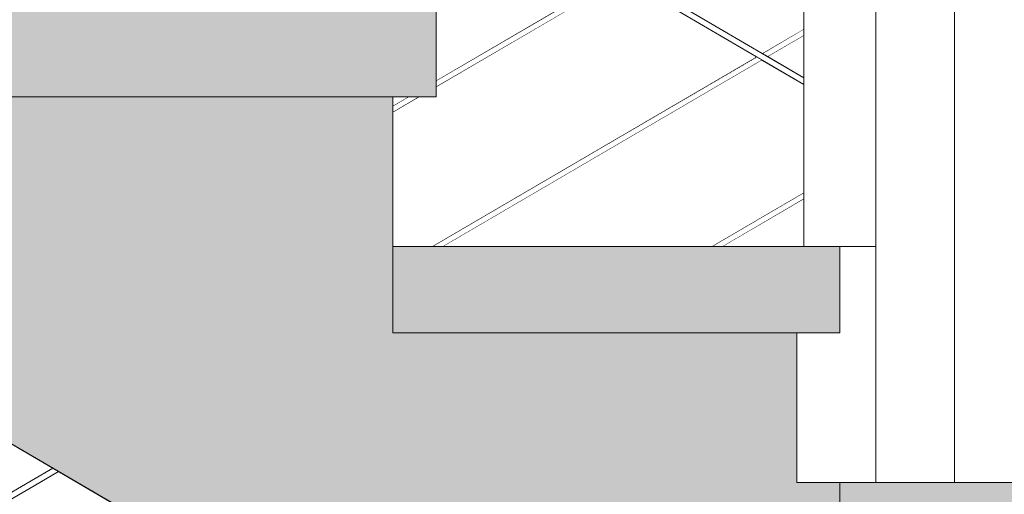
# Model space of a CAD drawing. Header units: millimetres. Extents: x -126680 to -83680, y 18016 to 39016.
# Tile 91 of 121: x -108038 to -107355, y 29304 to 29633. Entities that reach past the tile are written whole.
import ezdxf

# ---------------------------------------------------------------- set-up
doc = ezdxf.new("R2010")
doc.units = ezdxf.units.MM
doc.header["$MEASUREMENT"] = 0
doc.linetypes.add('Wipeout_Contour', pattern=[1000, 0, -1000])
doc.layers.add('Nowe_Konstrukcja - Schody', color=7, linetype='Continuous')
doc.layers.add('Nowe_Konstrukcja - Ściany zew', color=7, linetype='Continuous')
for name, color, linetype, lineweight, true_color in [('Nowe_Konstrukcja - Schody_Nr_pióra__101', 250, 'Continuous', 13, 0x333333), ('Nowe_Konstrukcja - Schody_Nr_pióra__116', 7, 'Continuous', 13, 0xcccccc), ('Nowe_Konstrukcja - Stropy_Nr_pióra__23', 7, 'Continuous', 13, 0x858585)]:
    doc.layers.add(name, color=color, linetype=linetype, lineweight=lineweight, true_color=true_color)
for name, color, linetype, lineweight in [('Nowe_Konstrukcja - Schody_Nr_pióra__3', 7, 'Continuous', 13), ('Nowe_Konstrukcja - Stropy_Nr_pióra__21', 7, 'Continuous', 20), ('Nowe_Konstrukcja - Ściany zew_Nr_pióra__3', 7, 'Continuous', 13)]:
    doc.layers.add(name, color=color, linetype=linetype, lineweight=lineweight)

msp = doc.modelspace()

# ---------------------------------------------------------------- hatches: boundary and pattern name
at = {"layer": 'Nowe_Konstrukcja - Stropy_Nr_pióra__23', "linetype": 'Continuous', "lineweight": 0, "true_color": 0xe0e0e0}
msp.add_hatch(color=254, dxfattribs=at).paths.add_polyline_path([(-105849.51, 29312.28), (-107468.98, 29312.28), (-107468.98, 29292.28), (-105849.51, 29292.28)])

# ---------------------------------------------------------------- linework, layer by layer
at = {"layer": 'Nowe_Konstrukcja - Schody_Nr_pióra__101', "color": 250, "linetype": 'Continuous', "lineweight": 13, "true_color": 0x333333}
msp.add_line((-107443.98, 29312.28), (-107443.98, 29475.92), dxfattribs=at)
at = {"layer": 'Nowe_Konstrukcja - Schody_Nr_pióra__3', "color": 7, "linetype": 'Continuous', "lineweight": 13}
for p, q in [((-107498.98, 29312.28), (-107498.98, 29415.92)), ((-107498.98, 29415.92), (-107468.98, 29415.92)), ((-107498.98, 29312.28), (-107468.98, 29312.28)), ((-107468.98, 29311.28), (-107468.98, 29312.28))]:
    msp.add_line(p, q, dxfattribs=at)
at = {"layer": 'Nowe_Konstrukcja - Stropy_Nr_pióra__21', "color": 7, "linetype": 'Continuous', "lineweight": 20}
msp.add_line((-107468.98, 29292.28), (-107468.98, 29312.28), dxfattribs=at)
at = {"layer": 'Nowe_Konstrukcja - Ściany zew_Nr_pióra__3', "color": 7, "linetype": 'Continuous', "lineweight": 13}
for p, q in [((-107389.51, 32312.28), (-107389.51, 29312.28)), ((-107498.98, 29312.28), (-105849.51, 29312.28))]:
    msp.add_line(p, q, dxfattribs=at)

# ---------------------------------------------------------------- wipeouts: each hides what was drawn before it
at = {"color": 254, "linetype": 'Wipeout_Contour', "lineweight": 0, "ltscale": 447027.882891}
msp.add_wipeout([(-107767.34, 29579.55), (-107778.98, 29572.75), (-107778.98, 29571.11), (-107764.54, 29579.55)], dxfattribs=at).dxf.layer = 'Nowe_Konstrukcja - Schody'
at = {"color": 254, "linetype": 'Wipeout_Contour', "lineweight": 0, "ltscale": 445985.675071}
msp.add_wipeout([(-107556.81, 29475.92), (-107554.01, 29475.92), (-107493.98, 29511.01), (-107493.98, 29512.64)], dxfattribs=at).dxf.layer = 'Nowe_Konstrukcja - Schody'
at = {"color": 254, "linetype": 'Wipeout_Contour', "lineweight": 0, "ltscale": 335126.936326}
msp.add_wipeout([(-107749.69, 29476.53), (-107750.74, 29475.92), (-107749.34, 29475.92)], dxfattribs=at).dxf.layer = 'Nowe_Konstrukcja - Schody'
at = {"color": 254, "linetype": 'Wipeout_Contour', "lineweight": 0, "ltscale": 448197.085255}
msp.add_wipeout([(-108309.69, 29149.26), (-108308.98, 29148.04), (-108028.98, 29311.68), (-108029.69, 29312.9)], dxfattribs=at).dxf.layer = 'Nowe_Konstrukcja - Schody'

# ---------------------------------------------------------------- next in the draw order: wipeouts: each hides what was drawn before it
at = {"color": 254, "linetype": 'Wipeout_Contour', "lineweight": 0, "ltscale": 447021.632464}
msp.add_wipeout([(-107764.54, 29579.55), (-107778.98, 29571.11), (-107778.98, 29569.48), (-107761.74, 29579.55)], dxfattribs=at).dxf.layer = 'Nowe_Konstrukcja - Schody'
at = {"color": 254, "linetype": 'Wipeout_Contour', "lineweight": 0, "ltscale": 445979.402907}
msp.add_wipeout([(-107554.01, 29475.92), (-107551.21, 29475.92), (-107493.98, 29509.37), (-107493.98, 29511.01)], dxfattribs=at).dxf.layer = 'Nowe_Konstrukcja - Schody'
at = {"color": 254, "linetype": 'Wipeout_Contour', "lineweight": 0, "ltscale": 446838.812803}
msp.add_wipeout([(-107749.99, 29477.04), (-107751.9, 29475.92), (-107750.74, 29475.92), (-107749.69, 29476.53)], dxfattribs=at).dxf.layer = 'Nowe_Konstrukcja - Schody'
at = {"color": 254, "linetype": 'Wipeout_Contour', "lineweight": 0, "ltscale": 448193.055745}
msp.add_wipeout([(-108308.98, 29148.04), (-108308.27, 29146.82), (-108028.27, 29310.46), (-108028.98, 29311.68)], dxfattribs=at).dxf.layer = 'Nowe_Konstrukcja - Schody'

# ---------------------------------------------------------------- next in the draw order: wipeouts: each hides what was drawn before it
at = {"color": 254, "linetype": 'Wipeout_Contour', "lineweight": 0, "ltscale": 447017.266783}
msp.add_wipeout([(-107778.98, 29568.8), (-107760.58, 29579.55), (-107761.74, 29579.55), (-107778.98, 29569.48)], dxfattribs=at).dxf.layer = 'Nowe_Konstrukcja - Schody'
at = {"color": 254, "linetype": 'Wipeout_Contour', "lineweight": 0, "ltscale": 445974.948358}
msp.add_wipeout([(-107551.21, 29475.92), (-107550.05, 29475.92), (-107493.98, 29508.69), (-107493.98, 29509.37)], dxfattribs=at).dxf.layer = 'Nowe_Konstrukcja - Schody'
at = {"color": 254, "linetype": 'Wipeout_Contour', "lineweight": 0, "ltscale": 448190.206463}
msp.add_wipeout([(-108308.27, 29146.82), (-108307.97, 29146.31), (-108027.97, 29309.95), (-108028.27, 29310.46)], dxfattribs=at).dxf.layer = 'Nowe_Konstrukcja - Schody'

# ---------------------------------------------------------------- next in the draw order: wipeouts: each hides what was drawn before it
at = {"color": 254, "linetype": 'Wipeout_Contour', "lineweight": 0, "ltscale": 447032.384252}
msp.add_wipeout([(-107768.51, 29579.55), (-107778.98, 29573.43), (-107778.98, 29572.75), (-107767.34, 29579.55)], dxfattribs=at).dxf.layer = 'Nowe_Konstrukcja - Schody'
at = {"color": 254, "linetype": 'Wipeout_Contour', "lineweight": 0, "ltscale": 445990.092606}
msp.add_wipeout([(-107557.98, 29475.92), (-107556.81, 29475.92), (-107493.98, 29512.64), (-107493.98, 29513.32)], dxfattribs=at).dxf.layer = 'Nowe_Konstrukcja - Schody'
at = {"color": 254, "linetype": 'Wipeout_Contour', "lineweight": 0, "ltscale": 448199.93456}
msp.add_wipeout([(-108309.99, 29149.77), (-108309.69, 29149.26), (-108029.69, 29312.9), (-108029.99, 29313.4)], dxfattribs=at).dxf.layer = 'Nowe_Konstrukcja - Schody'

# ---------------------------------------------------------------- next in the draw order: linework, layer by layer
at = {"layer": 'Nowe_Konstrukcja - Schody_Nr_pióra__101', "color": 250, "linetype": 'Continuous', "lineweight": 13, "true_color": 0x333333}
for p, q in [((-107778.98, 29568.8), (-107760.58, 29579.55)), ((-107778.98, 29573.43), (-107768.51, 29579.55))]:
    msp.add_line(p, q, dxfattribs=at)

# ---------------------------------------------------------------- next in the draw order: wipeouts: each hides what was drawn before it
at = {"color": 254, "linetype": 'Wipeout_Contour', "lineweight": 0, "ltscale": 558177.843421}
msp.add_wipeout([(-107749.69, 29476.53), (-107749.34, 29475.92), (-107747.94, 29475.92), (-107524.89, 29606.28), (-107526.29, 29607.09)], dxfattribs=at).dxf.layer = 'Nowe_Konstrukcja - Schody'
at = {"color": 254, "linetype": 'Wipeout_Contour', "lineweight": 0, "ltscale": 447716.405877}
msp.add_wipeout([(-108029.69, 29312.9), (-108028.98, 29311.68), (-108012.99, 29321.02), (-108014.39, 29321.84)], dxfattribs=at).dxf.layer = 'Nowe_Konstrukcja - Schody'

# ---------------------------------------------------------------- next in the draw order: wipeouts: each hides what was drawn before it
at = {"color": 254, "linetype": 'Wipeout_Contour', "lineweight": 0, "ltscale": 446051.140451}
msp.add_wipeout([(-107522.33, 29609.41), (-107520.92, 29608.59), (-107493.98, 29624.34), (-107493.98, 29625.98)], dxfattribs=at).dxf.layer = 'Nowe_Konstrukcja - Schody'
at = {"color": 254, "linetype": 'Wipeout_Contour', "lineweight": 0, "ltscale": 447711.256159}
msp.add_wipeout([(-108028.98, 29311.68), (-108028.27, 29310.46), (-108011.58, 29320.2), (-108012.99, 29321.02)], dxfattribs=at).dxf.layer = 'Nowe_Konstrukcja - Schody'

# ---------------------------------------------------------------- next in the draw order: wipeouts: each hides what was drawn before it
at = {"color": 254, "linetype": 'Wipeout_Contour', "lineweight": 0, "ltscale": 446047.134803}
msp.add_wipeout([(-107520.92, 29608.59), (-107519.52, 29607.77), (-107493.98, 29622.7), (-107493.98, 29624.34)], dxfattribs=at).dxf.layer = 'Nowe_Konstrukcja - Schody'
at = {"color": 254, "linetype": 'Wipeout_Contour', "lineweight": 0, "ltscale": 447707.630468}
msp.add_wipeout([(-108028.27, 29310.46), (-108027.97, 29309.95), (-108011, 29319.87), (-108011.58, 29320.2)], dxfattribs=at).dxf.layer = 'Nowe_Konstrukcja - Schody'

# ---------------------------------------------------------------- next in the draw order: wipeouts: each hides what was drawn before it
at = {"color": 254, "linetype": 'Wipeout_Contour', "lineweight": 0, "ltscale": 446462.439752}
msp.add_wipeout([(-107524.89, 29606.28), (-107747.94, 29475.92), (-107745.14, 29475.92), (-107523.49, 29605.46)], dxfattribs=at).dxf.layer = 'Nowe_Konstrukcja - Schody'
at = {"color": 254, "linetype": 'Wipeout_Contour', "lineweight": 0, "ltscale": 447720.064561}
msp.add_wipeout([(-108029.99, 29313.4), (-108029.69, 29312.9), (-108014.39, 29321.84), (-108014.97, 29322.18)], dxfattribs=at).dxf.layer = 'Nowe_Konstrukcja - Schody'

# ---------------------------------------------------------------- next in the draw order: linework, layer by layer
at = {"layer": 'Nowe_Konstrukcja - Schody_Nr_pióra__101', "color": 250, "linetype": 'Continuous', "lineweight": 13, "true_color": 0x333333}
for p, q in [((-108029.99, 29313.4), (-108014.97, 29322.18)), ((-108027.97, 29309.95), (-108011, 29319.87)), ((-108309.99, 29149.77), (-108029.99, 29313.4)), ((-108307.97, 29146.31), (-108027.97, 29309.95))]:
    msp.add_line(p, q, dxfattribs=at)
at = {"layer": 'Nowe_Konstrukcja - Schody_Nr_pióra__3', "color": 7, "linetype": 'Continuous', "lineweight": 13}
msp.add_line((-107932.92, 29274.24), (-108058.98, 29347.9), dxfattribs=at)

# ---------------------------------------------------------------- next in the draw order: wipeouts: each hides what was drawn before it
at = {"color": 254, "linetype": 'Wipeout_Contour', "lineweight": 0, "ltscale": 446456.395649}
msp.add_wipeout([(-107523.49, 29605.46), (-107745.14, 29475.92), (-107743.97, 29475.92), (-107522.91, 29605.12)], dxfattribs=at).dxf.layer = 'Nowe_Konstrukcja - Schody'

# ---------------------------------------------------------------- next in the draw order: wipeouts: each hides what was drawn before it
at = {"color": 254, "linetype": 'Wipeout_Contour', "lineweight": 0, "ltscale": 446044.280086}
msp.add_wipeout([(-107519.52, 29607.77), (-107518.94, 29607.43), (-107493.98, 29622.02), (-107493.98, 29622.7)], dxfattribs=at).dxf.layer = 'Nowe_Konstrukcja - Schody'
at = {"color": 254, "linetype": 'Wipeout_Contour', "lineweight": 0, "ltscale": 446474.622598}
msp.add_wipeout([(-107749.99, 29477.04), (-107749.69, 29476.53), (-107526.29, 29607.09), (-107526.87, 29607.43)], dxfattribs=at).dxf.layer = 'Nowe_Konstrukcja - Schody'

# ---------------------------------------------------------------- next in the draw order: linework, layer by layer
at = {"layer": 'Nowe_Konstrukcja - Schody_Nr_pióra__101', "color": 250, "linetype": 'Continuous', "lineweight": 13, "true_color": 0x333333}
for p, q in [((-107557.98, 29475.92), (-107493.98, 29513.32)), ((-107550.05, 29475.92), (-107493.98, 29508.69)), ((-107751.9, 29475.92), (-107749.99, 29477.04))]:
    msp.add_line(p, q, dxfattribs=at)

# ---------------------------------------------------------------- next in the draw order: wipeouts: each hides what was drawn before it
at = {"color": 254, "linetype": 'Wipeout_Contour', "lineweight": 0, "ltscale": 446053.953179}
msp.add_wipeout([(-107522.91, 29609.75), (-107522.33, 29609.41), (-107493.98, 29625.98), (-107493.98, 29626.66)], dxfattribs=at).dxf.layer = 'Nowe_Konstrukcja - Schody'
at = {"color": 254, "linetype": 'Wipeout_Contour', "lineweight": 0, "ltscale": 335211.33902}
msp.add_wipeout([(-107748.27, 29587.43), (-107748.98, 29588.65), (-107748.98, 29587.01)], dxfattribs=at).dxf.layer = 'Nowe_Konstrukcja - Schody'

# ---------------------------------------------------------------- next in the draw order: linework, layer by layer
at = {"layer": 'Nowe_Konstrukcja - Schody_Nr_pióra__101', "color": 250, "linetype": 'Continuous', "lineweight": 13, "true_color": 0x333333}
for p, q in [((-107522.91, 29609.75), (-107493.98, 29626.66)), ((-107518.94, 29607.43), (-107493.98, 29622.02))]:
    msp.add_line(p, q, dxfattribs=at)

# ---------------------------------------------------------------- next in the draw order: wipeouts: each hides what was drawn before it
at = {"color": 254, "linetype": 'Wipeout_Contour', "lineweight": 0, "ltscale": 446947.378821}
msp.add_wipeout([(-107748.27, 29587.43), (-107748.98, 29587.01), (-107748.98, 29586.33), (-107747.97, 29586.92)], dxfattribs=at).dxf.layer = 'Nowe_Konstrukcja - Schody'

# ---------------------------------------------------------------- next in the draw order: wipeouts: each hides what was drawn before it
at = {"color": 254, "linetype": 'Wipeout_Contour', "lineweight": 0, "ltscale": 446747.368672}
msp.add_wipeout([(-107623.25, 29663.76), (-107748.98, 29590.28), (-107748.98, 29588.65), (-107621.85, 29662.94)], dxfattribs=at).dxf.layer = 'Nowe_Konstrukcja - Schody'

# ---------------------------------------------------------------- next in the draw order: wipeouts: each hides what was drawn before it
at = {"color": 254, "linetype": 'Wipeout_Contour', "lineweight": 0, "ltscale": 446742.790182}
msp.add_wipeout([(-107748.98, 29588.65), (-107748.27, 29587.43), (-107620.45, 29662.12), (-107621.85, 29662.94)], dxfattribs=at).dxf.layer = 'Nowe_Konstrukcja - Schody'

# ---------------------------------------------------------------- next in the draw order: wipeouts: each hides what was drawn before it
at = {"color": 254, "linetype": 'Wipeout_Contour', "lineweight": 0, "ltscale": 446739.143612}
msp.add_wipeout([(-107620.45, 29662.12), (-107748.27, 29587.43), (-107747.97, 29586.92), (-107619.87, 29661.78)], dxfattribs=at).dxf.layer = 'Nowe_Konstrukcja - Schody'

# ---------------------------------------------------------------- next in the draw order: wipeouts: each hides what was drawn before it
at = {"color": 254, "linetype": 'Wipeout_Contour', "lineweight": 0, "ltscale": 446750.205008}
msp.add_wipeout([(-107748.98, 29590.96), (-107748.98, 29590.28), (-107623.25, 29663.76), (-107623.83, 29664.1)], dxfattribs=at).dxf.layer = 'Nowe_Konstrukcja - Schody'

# ---------------------------------------------------------------- next in the draw order: linework, layer by layer
at = {"layer": 'Nowe_Konstrukcja - Schody_Nr_pióra__101', "color": 250, "linetype": 'Continuous', "lineweight": 13, "true_color": 0x333333}
for p, q in [((-107748.98, 29590.96), (-107623.83, 29664.1)), ((-107747.97, 29586.92), (-107619.87, 29661.78)), ((-107749.99, 29477.04), (-107526.87, 29607.43)), ((-107743.97, 29475.92), (-107522.91, 29605.12)), ((-107748.98, 29586.33), (-107747.97, 29586.92))]:
    msp.add_line(p, q, dxfattribs=at)

# ---------------------------------------------------------------- next in the draw order: wipeouts: each hides what was drawn before it
at = {"color": 254, "linetype": 'Wipeout_Contour', "lineweight": 0, "ltscale": 558718.411216}
msp.add_wipeout([(-107851.84, 29639.55), (-107748.98, 29639.55), (-107748.98, 29590.96), (-107623.83, 29664.1), (-107716.83, 29718.45)], dxfattribs=at).dxf.layer = 'Nowe_Konstrukcja - Ściany zew'

# ---------------------------------------------------------------- next in the draw order: wipeouts: each hides what was drawn before it
at = {"color": 254, "linetype": 'Wipeout_Contour', "lineweight": 0, "ltscale": 893587.64065}
msp.add_wipeout([(-107778.98, 29568.8), (-107778.98, 29475.92), (-107751.9, 29475.92), (-107526.87, 29607.43), (-107619.87, 29661.78), (-107748.98, 29586.33), (-107748.98, 29579.55), (-107760.58, 29579.55)], dxfattribs=at).dxf.layer = 'Nowe_Konstrukcja - Ściany zew'

# ---------------------------------------------------------------- next in the draw order: wipeouts: each hides what was drawn before it
at = {"color": 254, "linetype": 'Wipeout_Contour', "lineweight": 0, "ltscale": 557734.074957}
msp.add_wipeout([(-107615.91, 29664.1), (-107522.91, 29609.75), (-107493.98, 29626.66), (-107493.98, 29701.55), (-107522.91, 29718.45)], dxfattribs=at).dxf.layer = 'Nowe_Konstrukcja - Ściany zew'
at = {"color": 254, "linetype": 'Wipeout_Contour', "lineweight": 0, "ltscale": 557715.785384}
msp.add_wipeout([(-107522.91, 29605.12), (-107743.97, 29475.92), (-107557.98, 29475.92), (-107493.98, 29513.32), (-107493.98, 29588.21)], dxfattribs=at).dxf.layer = 'Nowe_Konstrukcja - Ściany zew'
at = {"color": 254, "linetype": 'Wipeout_Contour', "lineweight": 0, "ltscale": 335280.825609}
msp.add_wipeout([(-107778.98, 29573.43), (-107768.51, 29579.55), (-107778.98, 29579.55)], dxfattribs=at).dxf.layer = 'Nowe_Konstrukcja - Ściany zew'

# ---------------------------------------------------------------- next in the draw order: linework, layer by layer
at = {"layer": 'Nowe_Konstrukcja - Schody_Nr_pióra__3', "color": 7, "linetype": 'Continuous', "lineweight": 13}
for p, q in [((-107778.98, 29475.92), (-107778.98, 29579.55)), ((-107778.98, 29579.55), (-107748.98, 29579.55))]:
    msp.add_line(p, q, dxfattribs=at)

# ---------------------------------------------------------------- next in the draw order: wipeouts: each hides what was drawn before it
at = {"color": 254, "linetype": 'Wipeout_Contour', "lineweight": 0, "ltscale": 334515.214058}
msp.add_wipeout([(-107518.94, 29607.43), (-107493.98, 29592.85), (-107493.98, 29622.02)], dxfattribs=at).dxf.layer = 'Nowe_Konstrukcja - Ściany zew'
at = {"color": 254, "linetype": 'Wipeout_Contour', "lineweight": 0, "ltscale": 334449.205271}
msp.add_wipeout([(-107493.98, 29508.69), (-107550.05, 29475.92), (-107493.98, 29475.92)], dxfattribs=at).dxf.layer = 'Nowe_Konstrukcja - Ściany zew'

# ---------------------------------------------------------------- next in the draw order: wipeouts: each hides what was drawn before it
at = {"color": 254, "linetype": 'Wipeout_Contour', "lineweight": 0, "ltscale": 557672.362902}
msp.add_wipeout([(-107493.98, 30375.92), (-107493.98, 29475.92), (-107468.98, 29475.92), (-107443.98, 29475.92), (-107443.98, 30375.92)], dxfattribs=at).dxf.layer = 'Nowe_Konstrukcja - Schody'

# ---------------------------------------------------------------- next in the draw order: hatches: boundary and pattern name
at = {"layer": 'Nowe_Konstrukcja - Schody_Nr_pióra__116', "linetype": 'Continuous', "lineweight": 13, "true_color": 0xcccccc}
msp.add_hatch(color=254, dxfattribs=at).paths.add_polyline_path([(-107778.98, 29415.92), (-107468.98, 29415.92), (-107468.98, 29475.92), (-107778.98, 29475.92)])

# ---------------------------------------------------------------- next in the draw order: linework, layer by layer
at = {"layer": 'Nowe_Konstrukcja - Schody_Nr_pióra__101', "color": 250, "linetype": 'Continuous', "lineweight": 13, "true_color": 0x333333}
for p, q in [((-107443.98, 29475.92), (-107443.98, 30375.92)), ((-107468.98, 29475.92), (-107443.98, 29475.92))]:
    msp.add_line(p, q, dxfattribs=at)
at = {"layer": 'Nowe_Konstrukcja - Schody_Nr_pióra__3', "color": 7, "linetype": 'Continuous', "lineweight": 13}
for p in [(-107778.98, 29475.92), (-107468.98, 29415.92)]:
    msp.add_line(p, (-107468.98, 29475.92), dxfattribs=at)

# ---------------------------------------------------------------- next in the draw order: wipeouts: each hides what was drawn before it
at = {"color": 254, "linetype": 'Wipeout_Contour', "lineweight": 0, "ltscale": 446540.29485}
msp.add_wipeout([(-107749.99, 29737.83), (-107493.98, 29588.21), (-107493.98, 29588.89), (-107749.69, 29738.33)], dxfattribs=at).dxf.layer = 'Nowe_Konstrukcja - Schody'

# ---------------------------------------------------------------- next in the draw order: wipeouts: each hides what was drawn before it
at = {"color": 254, "linetype": 'Wipeout_Contour', "lineweight": 0, "ltscale": 446540.541797}
msp.add_wipeout([(-107748.98, 29739.56), (-107493.98, 29590.53), (-107493.98, 29592.17), (-107748.27, 29740.78)], dxfattribs=at).dxf.layer = 'Nowe_Konstrukcja - Schody'

# ---------------------------------------------------------------- next in the draw order: wipeouts: each hides what was drawn before it
at = {"color": 254, "linetype": 'Wipeout_Contour', "lineweight": 0, "ltscale": 446540.641269}
msp.add_wipeout([(-107748.27, 29740.78), (-107493.98, 29592.17), (-107493.98, 29592.85), (-107747.97, 29741.28)], dxfattribs=at).dxf.layer = 'Nowe_Konstrukcja - Schody'

# ---------------------------------------------------------------- next in the draw order: hatches: boundary and pattern name
at = {"layer": 'Nowe_Konstrukcja - Schody_Nr_pióra__116', "linetype": 'Continuous', "lineweight": 13, "true_color": 0xcccccc}
msp.add_hatch(color=254, dxfattribs=at).paths.add_polyline_path([(-108058.98, 29579.55), (-107748.98, 29579.55), (-107748.98, 29639.55), (-108058.98, 29639.55)])
at = {"layer": 'Nowe_Konstrukcja - Stropy_Nr_pióra__23', "linetype": 'Continuous', "lineweight": 13, "true_color": 0x858585}
h = msp.add_hatch(dxfattribs=at)
h.set_pattern_fill('Beton_zbrojony_0002', color=252, style=0, pattern_type=2)
h.set_pattern_definition([(45, (0, 0), (-91.92388, 91.92388), []), (45, (-45.96, 45.96), (-91.92388, 91.92388), [97.5, -32.5])])
h.paths.add_polyline_path([(-112149.51, 31052.28), (-112149.51, 30751.94), (-111909.51, 30751.94), (-111909.51, 30852.28), (-111868.98, 30852.28), (-110633.14, 30852.28), (-108038.51, 29335.94), (-107484.69, 29012.28), (-107468.98, 29012.28), (-107468.98, 28992.28), (-105849.51, 28992.28), (-105849.51, 28792.28), (-105609.51, 28792.28), (-105609.51, 28992.28), (-100413.86, 28992.28), (-95969.5, 28992.28), (-95969.5, 28792.46), (-95969.5, 28792.28), (-95829.51, 28792.28), (-95768.42, 28792.28), (-95709.51, 28792.28), (-95709.51, 29192.28), (-95709.51, 30212.28), (-95969.5, 30212.28), (-95969.5, 29192.28), (-100413.86, 29192.28), (-105729.51, 29192.28), (-107468.98, 29192.28), (-107468.98, 29312.28), (-107498.98, 29312.28), (-107498.98, 29415.92), (-107778.98, 29415.92), (-107778.98, 29475.92), (-107778.98, 29579.55), (-108058.98, 29579.55), (-108058.98, 29639.55), (-108058.98, 29743.19), (-108338.98, 29743.19), (-108338.98, 29906.83), (-108618.98, 29906.83), (-108618.98, 29966.83), (-108618.98, 30070.46), (-108723.67, 30070.46), (-108898.98, 30070.46), (-108898.98, 30130.46), (-108898.98, 30234.1), (-109178.98, 30234.1), (-109178.98, 30294.1), (-109178.98, 30397.73), (-109458.98, 30397.73), (-109458.98, 30457.73), (-109458.98, 30561.37), (-109738.98, 30561.37), (-109738.98, 30621.37), (-109738.98, 30725.01), (-110018.98, 30725.01), (-110018.98, 30785.01), (-110018.98, 30888.64), (-110298.98, 30888.64), (-110298.98, 31052.28), (-111909.51, 31052.28)])

# ---------------------------------------------------------------- next in the draw order: linework, layer by layer
at = {"layer": 'Nowe_Konstrukcja - Schody_Nr_pióra__101', "color": 250, "linetype": 'Continuous', "lineweight": 13, "true_color": 0x333333}
for p, q in [((-107493.98, 29475.92), (-107493.98, 30375.92)), ((-107493.98, 29592.85), (-107747.97, 29741.28)), ((-107493.98, 29588.21), (-107749.99, 29737.83))]:
    msp.add_line(p, q, dxfattribs=at)
at = {"layer": 'Nowe_Konstrukcja - Schody_Nr_pióra__3', "color": 7, "linetype": 'Continuous', "lineweight": 13}
msp.add_line((-107748.98, 29579.55), (-107748.98, 29639.55), dxfattribs=at)
at = {"layer": 'Nowe_Konstrukcja - Stropy_Nr_pióra__21', "color": 7, "linetype": 'Continuous', "lineweight": 20, "flags": 128}
for points in [[(-111868.98, 30852.28), (-110633.14, 30852.28), (-108038.51, 29335.94), (-107484.69, 29012.28)], [(-107468.98, 29192.28), (-107468.98, 29312.28), (-107498.98, 29312.28), (-107498.98, 29415.92), (-107778.98, 29415.92), (-107778.98, 29475.92), (-107778.98, 29579.55), (-108058.98, 29579.55), (-108058.98, 29639.55), (-108058.98, 29743.19), (-108338.98, 29743.19), (-108338.98, 29906.83), (-108618.98, 29906.83)]]:
    msp.add_lwpolyline(points, dxfattribs=at)

doc.saveas('drawing.dxf')
